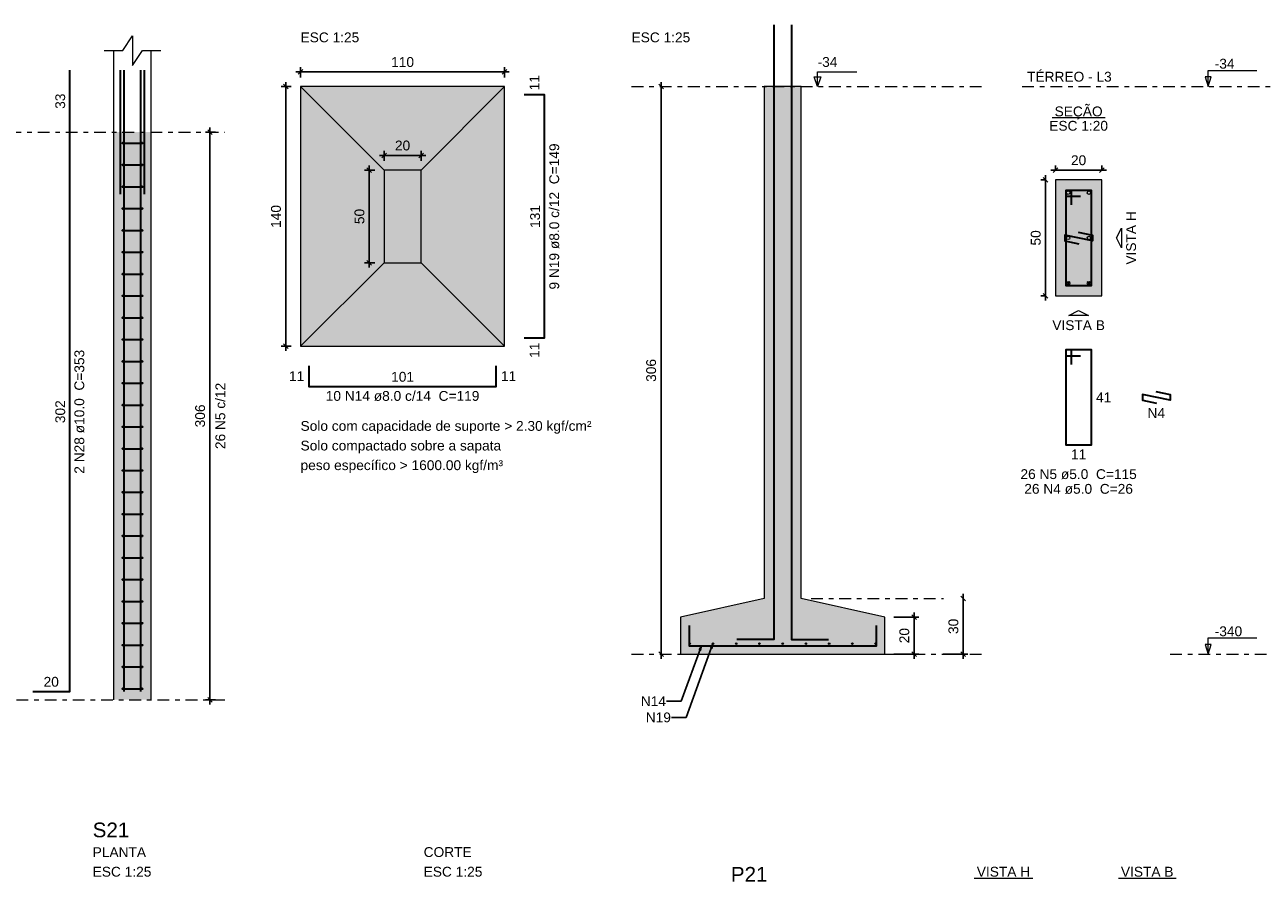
# Model space of a CAD drawing. Header units: millimetres. Extents: x 0 to 119, y 0 to 84.
# Tile 4 of 14: x 35 to 62, y 24 to 43. Entities that reach past the tile are written whole.
import ezdxf

# ---------------------------------------------------------------- set-up
doc = ezdxf.new("R2010")
doc.units = ezdxf.units.MM
doc.header["$MEASUREMENT"] = 0
doc.linetypes.add('DASHDOT', pattern=[2.54, 1.27, -0.635, 0, -0.635])
doc.linetypes.add('NULL', pattern=[0])
doc.layers.get('0').update_dxf_attribs({"lineweight": 18})
for name, color, linetype, lineweight in [('Descrição da armadura', 7, 'Continuous', 0), ('DT-Armadura', 2, 'Continuous', 30), ('DT-Barras na forma', 2, 'Continuous', 30), ('DT-Barras no corte', 5, 'Continuous', 5), ('DT-Barras rebatidas', 2, 'Continuous', 30), ('DT-Cotas', 9, 'Continuous', 5), ('DT-Estribos na forma', 2, 'Continuous', 30), ('DT-Forma', 5, 'Continuous', 5), ('DT-Hachura sapatas em corte', 43, 'Continuous', 5), ('DT-Hachura sapatas em planta', 43, 'Continuous', 5), ('DT-Hachura seção pilares', 254, 'Continuous', 5), ('DT-Hachura vista pilares', 254, 'Continuous', 5), ('DT-Pontilhado', 9, 'DASHDOT', 5), ('DT-Textos', 7, 'Continuous', 5), ('DT-Título', 3, 'Continuous', 20), ('Textos armaduras', 7, 'Continuous', 0)]:
    doc.layers.add(name, color=color, linetype=linetype, lineweight=lineweight)
doc.styles.add('Arial', font='txt')
doc.dimstyles.get("Standard").update_dxf_attribs({"dimtxt": 0.18, "dimasz": 0.18, "dimexe": 0.18, "dimexo": 0.0625, "dimgap": 0.09, "dimtad": 0, "dimtih": 1, "dimtoh": 1, "dimdec": 4, "dimzin": 0, "dimdsep": 46, "dimtxsty": 'Standard', "dimcen": 0.09, "dimadec": 0, "dimazin": 0, "dimtfac": 1, "dimtdec": 4, "dimtofl": 0, "dimtmove": 0, "dimatfit": 3, "dimfxl": 1, "dimtolj": 1, "dimtzin": 0, "dimarcsym": 0})
doc.dimstyles.new('UM_20.000000', dxfattribs={"dimtxt": 0.18, "dimasz": 0.1, "dimexe": 0.1, "dimexo": 0.2, "dimgap": 0, "dimtad": 1, "dimtih": 1, "dimtoh": 1, "dimdec": 1, "dimlfac": 20, "dimzin": 0, "dimdsep": 46, "dimtxsty": 'Standard', "dimcen": 0.09, "dimdle": 0.1, "dimadec": 1, "dimazin": 2, "dimtfac": 1, "dimtdec": 4, "dimtofl": 0, "dimtmove": 0, "dimatfit": 3, "dimfxl": 1, "dimtolj": 1, "dimarcsym": 0})
doc.dimstyles.new('UM_25.000000', dxfattribs={"dimtxt": 0.18, "dimasz": 0.1, "dimexe": 0.1, "dimexo": 0.2, "dimgap": 0, "dimtad": 1, "dimtih": 1, "dimtoh": 1, "dimdec": 1, "dimlfac": 25, "dimzin": 0, "dimdsep": 46, "dimtxsty": 'Standard', "dimcen": 0.09, "dimdle": 0.1, "dimadec": 1, "dimazin": 2, "dimtfac": 1, "dimtdec": 4, "dimtofl": 0, "dimtmove": 0, "dimatfit": 3, "dimfxl": 1, "dimtolj": 1, "dimarcsym": 0})

# ---------------------------------------------------------------- blocks, each defined once
blk = doc.blocks.new('_Oblique')
at = {"color": 0, "linetype": 'ByBlock', "lineweight": -2}
blk.add_line((-0.5, -0.5), (0.5, 0.5), dxfattribs=at)
blk = doc.blocks.new('*D71')
at = {"layer": 'Defpoints', "color": 0}
for p in [(39.440455, 40.274694), (39.758155, 40.274694), (39.758155, 28.034694)]:
    blk.add_point(p, dxfattribs=at)
at = {"layer": 'DT-Cotas', "color": 0, "lineweight": -2}
for p, q in [((39.440455, 27.934694), (39.440455, 40.374694)), ((39.558155, 40.274694), (39.340455, 40.274694)), ((39.558155, 28.034694), (39.340455, 28.034694))]:
    blk.add_line(p, q, dxfattribs=at)
at = {"layer": 'DT-Cotas', "color": 0, "lineweight": -2, "xscale": 0.1, "yscale": 0.1, "zscale": 0.1}
for p, rotation in [((39.440455, 40.274694), 90), ((39.440455, 28.034694), 270)]:
    blk.add_blockref('_Oblique', p, dxfattribs=dict(at, rotation=rotation))
at = {"layer": 'DT-Cotas', "color": 7, "insert": (39.228655, 34.154694), "char_height": 0.2118, "attachment_point": 5, "rotation": 90, "style": 'Arial'}
blk.add_mtext('\\A1;306', dxfattribs=at)
blk = doc.blocks.new('*D72')
at = {"layer": 'Defpoints', "color": 0}
for p in [(39.440455, 40.274694), (39.758155, 40.274694), (39.758155, 28.034694)]:
    blk.add_point(p, dxfattribs=at)
at = {"layer": 'DT-Cotas', "color": 0, "lineweight": -2}
for p, q in [((39.440455, 27.934694), (39.440455, 40.374694)), ((39.558155, 40.274694), (39.340455, 40.274694)), ((39.558155, 28.034694), (39.340455, 28.034694))]:
    blk.add_line(p, q, dxfattribs=at)
at = {"layer": 'DT-Cotas', "color": 0, "lineweight": -2, "xscale": 0.1, "yscale": 0.1, "zscale": 0.1}
for p, rotation in [((39.440455, 40.274694), 90), ((39.440455, 28.034694), 270)]:
    blk.add_blockref('_Oblique', p, dxfattribs=dict(at, rotation=rotation))
blk = doc.blocks.new('*D80')
at = {"layer": 'Defpoints', "color": 0}
for p in [(57.67181, 39.243894), (57.46001, 36.743894), (57.67181, 36.743894)]:
    blk.add_point(p, dxfattribs=at)
at = {"layer": 'DT-Cotas', "color": 0, "lineweight": -2}
for p, q in [((57.46001, 39.343894), (57.46001, 36.643894)), ((57.47181, 39.243894), (57.36001, 39.243894)), ((57.47181, 36.743894), (57.36001, 36.743894))]:
    blk.add_line(p, q, dxfattribs=at)
at = {"layer": 'DT-Cotas', "color": 0, "lineweight": -2, "xscale": 0.1, "yscale": 0.1, "zscale": 0.1}
for p, rotation in [((57.46001, 39.243894), 90), ((57.46001, 36.743894), 270)]:
    blk.add_blockref('_Oblique', p, dxfattribs=dict(at, rotation=rotation))
at = {"layer": 'DT-Cotas', "color": 7, "insert": (57.24821, 37.993894), "char_height": 0.2118, "attachment_point": 5, "rotation": 90, "style": 'Arial'}
blk.add_mtext('\\A1;50', dxfattribs=at)
blk = doc.blocks.new('*D81')
at = {"layer": 'Defpoints', "color": 0}
for p in [(58.67181, 39.455694), (57.67181, 39.243894), (58.67181, 39.243894)]:
    blk.add_point(p, dxfattribs=at)
at = {"layer": 'DT-Cotas', "color": 0, "lineweight": -2}
for p, q in [((57.67181, 39.443894), (57.67181, 39.555694)), ((58.67181, 39.443894), (58.67181, 39.555694)), ((57.57181, 39.455694), (58.77181, 39.455694))]:
    blk.add_line(p, q, dxfattribs=at)
at = {"layer": 'DT-Cotas', "color": 0, "lineweight": -2, "xscale": 0.1, "yscale": 0.1, "zscale": 0.1, "rotation": 180}
blk.add_blockref('_Oblique', (57.67181, 39.455694), dxfattribs=at)
at = {"layer": 'DT-Cotas', "color": 0, "lineweight": -2, "xscale": 0.1, "yscale": 0.1, "zscale": 0.1}
blk.add_blockref('_Oblique', (58.67181, 39.455694), dxfattribs=at)
at = {"layer": 'DT-Cotas', "color": 7, "insert": (58.17181, 39.667494), "char_height": 0.2118, "attachment_point": 5, "rotation": 0.0057296, "style": 'Arial'}
blk.add_mtext('\\A1;20', dxfattribs=at)
blk = doc.blocks.new('*D84')
at = {"layer": 'Defpoints', "color": 0}
for p in [(41.393555, 41.255994), (41.075855, 35.655994), (41.393555, 35.655994)]:
    blk.add_point(p, dxfattribs=at)
at = {"layer": 'DT-Cotas', "color": 0, "lineweight": -2}
for p, q in [((41.193555, 41.255994), (40.975855, 41.255994)), ((41.075855, 41.355994), (41.075855, 35.555994)), ((41.193555, 35.655994), (40.975855, 35.655994))]:
    blk.add_line(p, q, dxfattribs=at)
at = {"layer": 'DT-Cotas', "color": 0, "lineweight": -2, "xscale": 0.1, "yscale": 0.1, "zscale": 0.1}
for p, rotation in [((41.075855, 41.255994), 90), ((41.075855, 35.655994), 270)]:
    blk.add_blockref('_Oblique', p, dxfattribs=dict(at, rotation=rotation))
at = {"layer": 'DT-Cotas', "color": 7, "insert": (40.864055, 38.455994), "char_height": 0.2118, "attachment_point": 5, "rotation": 90, "style": 'Arial'}
blk.add_mtext('\\A1;140', dxfattribs=at)
blk = doc.blocks.new('*D85')
at = {"layer": 'Defpoints', "color": 0}
for p in [(45.793555, 41.573694), (41.393555, 41.255994), (45.793555, 41.255994)]:
    blk.add_point(p, dxfattribs=at)
at = {"layer": 'DT-Cotas', "color": 0, "lineweight": -2}
for p, q in [((41.393555, 41.455994), (41.393555, 41.673694)), ((45.793555, 41.455994), (45.793555, 41.673694)), ((41.293555, 41.573694), (45.893555, 41.573694))]:
    blk.add_line(p, q, dxfattribs=at)
at = {"layer": 'DT-Cotas', "color": 0, "lineweight": -2, "xscale": 0.1, "yscale": 0.1, "zscale": 0.1, "rotation": 180}
blk.add_blockref('_Oblique', (41.393555, 41.573694), dxfattribs=at)
at = {"layer": 'DT-Cotas', "color": 0, "lineweight": -2, "xscale": 0.1, "yscale": 0.1, "zscale": 0.1}
blk.add_blockref('_Oblique', (45.793555, 41.573694), dxfattribs=at)
at = {"layer": 'DT-Cotas', "color": 7, "insert": (43.593555, 41.785494), "char_height": 0.2118, "attachment_point": 5, "rotation": 0.0057296, "style": 'Arial'}
blk.add_mtext('\\A1;110', dxfattribs=at)
blk = doc.blocks.new('*D86')
at = {"layer": 'Defpoints', "color": 0}
for p in [(43.193555, 39.455994), (42.875855, 37.455994), (43.193555, 37.455994)]:
    blk.add_point(p, dxfattribs=at)
at = {"layer": 'DT-Cotas', "color": 0, "lineweight": -2}
for p, q in [((42.875855, 39.555994), (42.875855, 37.355994)), ((42.993555, 39.455994), (42.775855, 39.455994)), ((42.993555, 37.455994), (42.775855, 37.455994))]:
    blk.add_line(p, q, dxfattribs=at)
at = {"layer": 'DT-Cotas', "color": 0, "lineweight": -2, "xscale": 0.1, "yscale": 0.1, "zscale": 0.1}
for p, rotation in [((42.875855, 39.455994), 90), ((42.875855, 37.455994), 270)]:
    blk.add_blockref('_Oblique', p, dxfattribs=dict(at, rotation=rotation))
at = {"layer": 'DT-Cotas', "color": 7, "insert": (42.664055, 38.455994), "char_height": 0.2118, "attachment_point": 5, "rotation": 90, "style": 'Arial'}
blk.add_mtext('\\A1;50', dxfattribs=at)
blk = doc.blocks.new('*D87')
at = {"layer": 'Defpoints', "color": 0}
for p in [(43.993555, 39.773694), (43.193555, 39.455994), (43.993555, 39.455994)]:
    blk.add_point(p, dxfattribs=at)
at = {"layer": 'DT-Cotas', "color": 0, "lineweight": -2}
for p, q in [((43.193555, 39.655994), (43.193555, 39.873694)), ((43.993555, 39.655994), (43.993555, 39.873694)), ((43.093555, 39.773694), (44.093555, 39.773694))]:
    blk.add_line(p, q, dxfattribs=at)
at = {"layer": 'DT-Cotas', "color": 0, "lineweight": -2, "xscale": 0.1, "yscale": 0.1, "zscale": 0.1, "rotation": 180}
blk.add_blockref('_Oblique', (43.193555, 39.773694), dxfattribs=at)
at = {"layer": 'DT-Cotas', "color": 0, "lineweight": -2, "xscale": 0.1, "yscale": 0.1, "zscale": 0.1}
blk.add_blockref('_Oblique', (43.993555, 39.773694), dxfattribs=at)
at = {"layer": 'DT-Cotas', "color": 7, "insert": (43.593555, 39.985494), "char_height": 0.2118, "attachment_point": 5, "rotation": 0.0057296, "style": 'Arial'}
blk.add_mtext('\\A1;20', dxfattribs=at)
blk = doc.blocks.new('*D88')
at = {"layer": 'Defpoints', "color": 0}
for p in [(49.166835, 41.255994), (49.166835, 29.015994), (49.166835, 29.015994)]:
    blk.add_point(p, dxfattribs=at)
at = {"layer": 'DT-Cotas', "color": 0, "lineweight": -2}
blk.add_line((49.166835, 41.355994), (49.166835, 28.915994), dxfattribs=at)
at = {"layer": 'DT-Cotas', "color": 0, "lineweight": -2, "xscale": 0.1, "yscale": 0.1, "zscale": 0.1}
for p, rotation in [((49.166835, 41.255994), 90), ((49.166835, 29.015994), 270)]:
    blk.add_blockref('_Oblique', p, dxfattribs=dict(at, rotation=rotation))
at = {"layer": 'DT-Cotas', "color": 7, "insert": (48.955035, 35.135994), "char_height": 0.2118, "attachment_point": 5, "rotation": 90, "style": 'Arial'}
blk.add_mtext('\\A1;306', dxfattribs=at)
blk = doc.blocks.new('*D89')
at = {"layer": 'Defpoints', "color": 0}
for p in [(53.990435, 29.815994), (53.990435, 29.015994), (54.625835, 29.015994)]:
    blk.add_point(p, dxfattribs=at)
at = {"layer": 'DT-Cotas', "color": 0, "lineweight": -2}
for p, q in [((54.625835, 29.915994), (54.625835, 28.915994)), ((54.190435, 29.815994), (54.725835, 29.815994)), ((54.190435, 29.015994), (54.725835, 29.015994))]:
    blk.add_line(p, q, dxfattribs=at)
at = {"layer": 'DT-Cotas', "color": 0, "lineweight": -2, "xscale": 0.1, "yscale": 0.1, "zscale": 0.1}
for p, rotation in [((54.625835, 29.815994), 90), ((54.625835, 29.015994), 270)]:
    blk.add_blockref('_Oblique', p, dxfattribs=dict(at, rotation=rotation))
at = {"layer": 'DT-Cotas', "color": 7, "insert": (54.414035, 29.415994), "char_height": 0.2118, "attachment_point": 5, "rotation": 90, "style": 'Arial'}
blk.add_mtext('\\A1;20', dxfattribs=at)
blk = doc.blocks.new('*D90')
at = {"layer": 'Defpoints', "color": 0}
for p in [(55.684835, 30.215994), (55.049435, 29.015994), (55.684835, 29.015994)]:
    blk.add_point(p, dxfattribs=at)
at = {"layer": 'DT-Cotas', "color": 0, "lineweight": -2}
for p, q in [((55.684835, 30.315994), (55.684835, 28.915994)), ((55.249435, 29.015994), (55.784835, 29.015994))]:
    blk.add_line(p, q, dxfattribs=at)
at = {"layer": 'DT-Cotas', "color": 0, "lineweight": -2, "xscale": 0.1, "yscale": 0.1, "zscale": 0.1}
for p, rotation in [((55.684835, 30.215994), 89.99999999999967), ((55.684835, 29.015994), 269.9999999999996)]:
    blk.add_blockref('_Oblique', p, dxfattribs=dict(at, rotation=rotation))
at = {"layer": 'DT-Cotas', "color": 7, "insert": (55.473035, 29.615994), "char_height": 0.2118, "attachment_point": 5, "rotation": 90, "style": 'Arial'}
blk.add_mtext('\\A1;30', dxfattribs=at)

msp = doc.modelspace()

# ---------------------------------------------------------------- hatches: boundary and pattern name
at = {"layer": 'DT-Hachura sapatas em corte', "linetype": 'Continuous'}
msp.add_hatch(color=43, dxfattribs=at).paths.add_polyline_path([(51.3904, 30.216), (51.3904, 30.216), (49.5904, 29.816), (49.5904, 29.016), (53.9904, 29.016), (53.9904, 29.816), (52.1904, 30.216), (52.1904, 30.216), (52.1904, 41.256), (51.3904, 41.256), (51.3904, 30.216)])
at = {"layer": 'DT-Hachura sapatas em planta', "linetype": 'Continuous'}
msp.add_hatch(color=43, dxfattribs=at).paths.add_polyline_path([(41.3936, 35.656), (45.7936, 35.656), (45.7936, 41.256), (41.3936, 41.256), (41.3936, 35.656)])
at = {"layer": 'DT-Hachura seção pilares', "linetype": 'Continuous'}
msp.add_hatch(color=254, dxfattribs=at).paths.add_polyline_path([(57.6718, 36.7439), (57.6718, 36.7439), (58.6718, 36.7439), (58.6718, 39.2439), (57.6718, 39.2439), (57.6718, 36.7439)])
at = {"layer": 'DT-Hachura vista pilares', "linetype": 'Continuous'}
msp.add_hatch(color=254, dxfattribs=at).paths.add_polyline_path([(37.3697, 28.0347), (37.3697, 40.2747), (38.1697, 40.2747), (38.1697, 28.0347), (37.3697, 28.0347)])

# ---------------------------------------------------------------- linework, layer by layer
at = {"layer": 'DT-Armadura'}
for points in [[(51.6004, 42.5903), (51.6004, 29.331), (50.8004, 29.331)], [(51.9804, 42.5903), (51.9804, 29.331), (52.7804, 29.331)], [(46.2172, 35.836), (46.6572, 35.836), (46.6572, 41.076), (46.2172, 41.076)], [(41.5736, 35.2324), (41.5736, 34.7924), (45.6136, 34.7924), (45.6136, 35.2324)], [(49.7704, 29.636), (49.7704, 29.196), (53.8104, 29.196), (53.8104, 29.636)]]:
    msp.add_lwpolyline(points, dxfattribs=at)
at = {"layer": 'DT-Barras na forma'}
for points in [[(37.5097, 38.9404), (37.5097, 41.609)], [(37.5897, 28.2147), (37.5897, 40.2747), (37.5897, 41.609)], [(37.9497, 28.2147), (37.9497, 40.2747), (37.9497, 41.609)], [(38.0297, 38.9404), (38.0297, 41.609)], [(37.5897, 28.2147), (37.5897, 40.0787)], [(37.9497, 28.2147), (37.9497, 40.0787)], [(58.0218, 38.7064), (58.0218, 39.0189), (57.8968, 39.0189), (57.8968, 36.9689), (58.4468, 36.9689), (58.4468, 39.0189), (57.8968, 39.0189), (57.8968, 38.8939), (58.2093, 38.8939)], [(58.1659, 38.1201), (58.4718, 38.0564), (58.4718, 37.9314), (57.8718, 38.0564), (57.8718, 37.9314), (58.1777, 37.8677)]]:
    msp.add_lwpolyline(points, dxfattribs=at)
at = {"layer": 'DT-Barras no corte'}
for p, q in [((57.9093, 36.9814), (57.9843, 37.0564)), ((57.9093, 37.0564), (57.9843, 36.9814)), ((58.3593, 36.9814), (58.4343, 37.0564)), ((58.3593, 37.0564), (58.4343, 36.9814))]:
    msp.add_line(p, q, dxfattribs=at)
for centre, radius in [((57.9468, 38.9689), 0.0375), ((58.3968, 38.9689), 0.0375), ((57.9468, 37.9939), 0.0375), ((58.3968, 37.9939), 0.0375), ((57.9468, 37.0189), 0.0375), ((58.3968, 37.0189), 0.0375), ((49.7864, 29.244), 0.016), ((50.2874, 29.244), 0.016), ((50.7884, 29.244), 0.016), ((51.2894, 29.244), 0.016), ((51.7904, 29.244), 0.016), ((52.2914, 29.244), 0.016), ((52.7924, 29.244), 0.016), ((53.2934, 29.244), 0.016), ((53.7944, 29.244), 0.016)]:
    msp.add_circle(centre, radius, dxfattribs=at)
at = {"layer": 'DT-Barras rebatidas'}
for points in [[(35.6166, 28.2147), (36.4166, 28.2147), (36.4166, 40.2747), (36.4166, 41.609)], [(58.0218, 35.2665), (58.0218, 35.579), (57.8968, 35.579), (57.8968, 33.529), (58.4468, 33.529), (58.4468, 35.579), (57.8968, 35.579), (57.8968, 35.454), (58.2093, 35.454)], [(59.8409, 34.6802), (60.1468, 34.6165), (60.1468, 34.4915), (59.5468, 34.6165), (59.5468, 34.4915), (59.8528, 34.4278)]]:
    msp.add_lwpolyline(points, dxfattribs=at)
at = {"layer": 'DT-Estribos na forma'}
for p, q in [((37.5597, 40.0393), (37.9797, 40.0393)), ((37.5597, 39.5685), (37.9797, 39.5685)), ((37.5597, 39.0978), (37.9797, 39.0978)), ((37.5597, 38.627), (37.9797, 38.627)), ((37.5597, 38.1562), (37.9797, 38.1562)), ((37.5597, 37.6855), (37.9797, 37.6855)), ((37.5597, 37.2147), (37.9797, 37.2147)), ((37.5597, 36.7439), (37.9797, 36.7439)), ((37.5597, 36.2732), (37.9797, 36.2732)), ((37.5597, 35.8024), (37.9797, 35.8024)), ((37.5597, 35.3316), (37.9797, 35.3316)), ((37.5597, 34.8608), (37.9797, 34.8608)), ((37.5597, 34.3901), (37.9797, 34.3901)), ((37.5597, 33.9193), (37.9797, 33.9193)), ((37.5597, 33.4485), (37.9797, 33.4485)), ((37.5597, 32.9778), (37.9797, 32.9778)), ((37.5597, 32.507), (37.9797, 32.507)), ((37.5597, 32.0362), (37.9797, 32.0362)), ((37.5597, 31.5655), (37.9797, 31.5655)), ((37.5597, 31.0947), (37.9797, 31.0947)), ((37.5597, 30.6239), (37.9797, 30.6239)), ((37.5597, 30.1532), (37.9797, 30.1532)), ((37.5597, 29.6824), (37.9797, 29.6824)), ((37.5597, 29.2116), (37.9797, 29.2116)), ((37.5597, 28.7408), (37.9797, 28.7408)), ((37.5597, 28.2701), (37.9797, 28.2701))]:
    msp.add_line(p, q, dxfattribs=at)
for centre in [(37.5597, 40.0393), (37.9797, 40.0393), (37.5597, 39.5685), (37.9797, 39.5685), (37.5597, 39.0978), (37.9797, 39.0978), (37.5597, 38.627), (37.9797, 38.627), (37.5597, 38.1562), (37.9797, 38.1562), (37.5597, 37.6855), (37.9797, 37.6855), (37.5597, 37.2147), (37.9797, 37.2147), (37.5597, 36.7439), (37.9797, 36.7439), (37.5597, 36.2732), (37.9797, 36.2732), (37.5597, 35.8024), (37.9797, 35.8024), (37.5597, 35.3316), (37.9797, 35.3316), (37.5597, 34.8608), (37.9797, 34.8608), (37.5597, 34.3901), (37.9797, 34.3901), (37.5597, 33.9193), (37.9797, 33.9193), (37.5597, 33.4485), (37.9797, 33.4485), (37.5597, 32.9778), (37.9797, 32.9778), (37.5597, 32.507), (37.9797, 32.507), (37.5597, 32.0362), (37.9797, 32.0362), (37.5597, 31.5655), (37.9797, 31.5655), (37.5597, 31.0947), (37.9797, 31.0947), (37.5597, 30.6239), (37.9797, 30.6239), (37.5597, 30.1532), (37.9797, 30.1532), (37.5597, 29.6824), (37.9797, 29.6824), (37.5597, 29.2116), (37.9797, 29.2116), (37.5597, 28.7408), (37.9797, 28.7408), (37.5597, 28.2701), (37.9797, 28.2701)]:
    msp.add_circle(centre, 0.01, dxfattribs=at)
at = {"layer": 'DT-Forma'}
for p, q in [((37.3697, 40.2747), (37.3697, 42.0326)), ((38.1697, 40.2747), (38.1697, 42.0326)), ((41.3936, 41.256), (43.1936, 39.456)), ((45.7936, 41.256), (43.9936, 39.456)), ((37.3697, 28.0347), (37.3697, 40.2747)), ((38.1697, 28.0347), (38.1697, 40.2747)), ((41.3936, 35.656), (43.1936, 37.456)), ((41.3936, 35.656), (43.1936, 37.456)), ((45.7936, 35.656), (43.9936, 37.456))]:
    msp.add_line(p, q, dxfattribs=at)
msp.add_lwpolyline([(37.1579, 42.0326), (37.5579, 42.0326), (37.7697, 42.3503), (37.7697, 41.7149), (37.9815, 42.0326), (38.3815, 42.0326)], dxfattribs=at)
for points in [[(41.3936, 35.656), (45.7936, 35.656), (45.7936, 41.256), (41.3936, 41.256), (41.3936, 35.656)], [(51.3904, 30.216), (51.3904, 30.216), (49.5904, 29.816), (49.5904, 29.016), (53.9904, 29.016), (53.9904, 29.816), (52.1904, 30.216), (52.1904, 30.216), (52.1904, 41.256), (51.3904, 41.256), (51.3904, 30.216)], [(43.1936, 37.456), (43.9936, 37.456), (43.9936, 39.456), (43.1936, 39.456), (43.1936, 37.456)], [(57.6718, 36.7439), (58.6718, 36.7439), (58.6718, 39.2439), (57.6718, 39.2439), (57.6718, 36.7439)]]:
    msp.add_lwpolyline(points, close=True, dxfattribs=at)
at = {"layer": 'DT-Pontilhado', "ltscale": 0.2}
for p, q in [((48.5314, 41.256), (56.1084, 41.256)), ((56.9556, 41.256), (71.0764, 41.256)), ((24.7802, 40.2747), (39.7582, 40.2747)), ((52.4022, 30.216), (55.2612, 30.216)), ((48.5314, 29.016), (56.1084, 29.016)), ((60.1468, 29.016), (71.0764, 29.016)), ((27.9714, 28.0347), (39.7582, 28.0347))]:
    msp.add_line(p, q, dxfattribs=at)
at = {"layer": 'DT-Textos'}
for p, q in [((57.5996, 40.5888), (58.744, 40.5888)), ((55.922, 24.1846), (57.1817, 24.1846)), ((59.0299, 24.1846), (60.2733, 24.1846))]:
    msp.add_line(p, q, dxfattribs=at)
for points in [[(52.614, 41.4678), (52.5434, 41.256), (52.4728, 41.4678), (52.614, 41.4678)], [(59.0954, 37.9939), (59.0954, 37.7821), (58.9895, 37.9939), (59.0954, 38.2057), (59.0954, 37.9939)], [(58.1718, 36.3203), (57.96, 36.3203), (58.1718, 36.4262), (58.3836, 36.3203), (58.1718, 36.3203)]]:
    msp.add_lwpolyline(points, close=True, dxfattribs=at)
for points in [[(52.5434, 41.256), (52.5434, 41.5737), (53.3906, 41.5737)], [(60.9668, 41.256), (61.0304, 41.4678), (60.9033, 41.4678), (60.9668, 41.256), (60.9668, 41.606), (62.0168, 41.606)], [(60.9668, 29.016), (61.0304, 29.2278), (60.9033, 29.2278), (60.9668, 29.016), (60.9668, 29.366), (62.0168, 29.366)]]:
    msp.add_lwpolyline(points, dxfattribs=at)

# ---------------------------------------------------------------- texts
at = {"layer": 'Descrição da armadura', "linetype": 'NULL', "char_height": 0.2118, "attachment_point": 8, "rotation": 90.00021, "line_spacing_factor": 0.9, "style": 'Arial'}
for s, insert, width in [('9 N19 ø8.0 c/12  C=149', (46.9753, 38.4556), 6.174395), ('2 N28 ø10.0  C=353', (36.7341, 34.2446), 5.239541), ('26 N5 c/12', (39.7721, 34.1547), 2.845127)]:
    msp.add_mtext(s, dxfattribs=dict(at, insert=insert, width=width))
at = {"layer": 'Descrição da armadura', "linetype": 'NULL', "char_height": 0.2118, "line_spacing_factor": 0.9, "style": 'Arial'}
for s, insert, width, attachment_point in [('10 N14 ø8.0 c/14  C=119', (43.5932, 34.4745), 6.496963, 8), ('N4', (59.8472, 34.1105), 0.741426, 8), ('26 N5 ø5.0  C=115', (58.1722, 32.7875), 4.916973, 8), ('26 N4 ø5.0  C=26', (58.1722, 32.4705), 4.634404, 8), ('N14', (49.2746, 28.0018), 1.103994, 6), ('N19', (49.3802, 27.6518), 1.103994, 6)]:
    msp.add_mtext(s, dxfattribs=dict(at, insert=insert, width=width, attachment_point=attachment_point))
at = {"layer": 'DT-Textos', "linetype": 'NULL', "char_height": 0.2118, "line_spacing_factor": 0.798, "style": 'Arial'}
for s, insert, width, attachment_point in [('ESC 1:25', (41.3932, 42.2095), 2.482559, 7), ('ESC 1:25', (48.5312, 42.2095), 2.482559, 7), ('-34', (52.5432, 41.6795), 0.838281, 7), ('TÉRREO - L3', (57.0612, 41.3615), 3.577422, 7), ('-34', (61.1072, 41.6415), 0.838281, 7), ('SEÇÃO', (58.1722, 40.5506), 2.030566, 8), ('ESC 1:20', (58.1722, 40.3025), 2.482559, 8), ('VISTA B', (58.1722, 36.0025), 2.223994, 8), ('Solo com capacidade de suporte > 2.30 kgf/cm²', (41.3932, 33.7696), 12.299795, 7), ('Solo compactado sobre a sapata', (41.3932, 33.3456), 8.479951, 7), ('peso específico > 1600.00 kgf/m³', (41.3932, 32.9226), 8.560098, 7), ('-340', (61.1072, 29.4015), 1.16085, 7), ('PLANTA', (36.9105, 24.6402), 2.256279, 7), ('CORTE', (44.0485, 24.6402), 2.03, 7), ('ESC 1:25', (36.9105, 24.2162), 2.482559, 7), ('ESC 1:25', (44.0485, 24.2162), 2.482559, 7), ('VISTA H', (56.5515, 24.2162), 2.255996, 8), ('VISTA B', (59.6515, 24.2162), 2.223994, 8)]:
    msp.add_mtext(s, dxfattribs=dict(at, insert=insert, width=width, attachment_point=attachment_point))
at = {"layer": 'DT-Textos', "linetype": 'NULL', "insert": (59.4133, 37.9936), "char_height": 0.2118, "width": 2.255996, "attachment_point": 8, "rotation": 90.00021, "line_spacing_factor": 0.798, "style": 'Arial'}
msp.add_mtext('VISTA H', dxfattribs=at)
at = {"layer": 'DT-Título', "linetype": 'NULL', "char_height": 0.3177, "width": 1.565781, "attachment_point": 7, "line_spacing_factor": 0.798, "style": 'Arial'}
for s, insert in [('S21', (36.9105, 25.0631)), ('P21', (50.6725, 24.1101))]:
    msp.add_mtext(s, dxfattribs=dict(at, insert=insert))
at = {"layer": 'Textos armaduras', "linetype": 'NULL', "char_height": 0.2118, "rotation": 90.00021, "line_spacing_factor": 0.9, "style": 'Arial'}
for s, insert, width, attachment_point in [('11', (46.5431, 41.176), 1.045137, 7), ('33', (36.3193, 40.9418), 1.045137, 8), ('131', (46.5599, 38.456), 1.367705, 8), ('11', (46.3313, 35.736), 1.045137, 3), ('302', (36.3193, 34.2447), 1.367705, 8)]:
    msp.add_mtext(s, dxfattribs=dict(at, insert=insert, width=width, attachment_point=attachment_point))
at = {"layer": 'Textos armaduras', "linetype": 'NULL', "char_height": 0.2118, "line_spacing_factor": 0.9, "style": 'Arial'}
for s, insert, width, attachment_point in [('11', (41.4736, 34.9065), 1.045137, 9), ('101', (43.5936, 34.8897), 1.367705, 8), ('11', (45.7136, 35.1183), 1.045137, 1), ('41', (58.5468, 34.6599), 1.045137, 1), ('11', (58.1718, 33.4317), 1.045137, 2), ('20', (36.0166, 28.312), 1.045137, 8)]:
    msp.add_mtext(s, dxfattribs=dict(at, insert=insert, width=width, attachment_point=attachment_point))

# ---------------------------------------------------------------- dimensions: what is measured, and where the dimension line sits
at = {"layer": 'DT-Cotas'}
for base, p1, p2, dimstyle, override, picture, middle in [((45.7936, 41.5737), (41.3936, 41.256), (45.7936, 41.256), 'UM_25.000000', {"dimtxt": 0.2118, "dimasz": 0.1, "dimexe": 0.1, "dimexo": 0.2, "dimtad": 1, "dimtih": 0, "dimtoh": 0, "dimdec": 1, "dimlfac": 25, "dimzin": 8, "dimtxsty": 'Arial', "dimblk": 'Oblique', "dimblk1": 'Oblique', "dimblk2": 'Oblique', "dimsah": 1, "dimdle": 0.1, "dimse1": 0, "dimse2": 0, "dimclrt": 7, "dimadec": 1, "dimazin": 3, "dimtmove": 2, "dimldrblk": 'Oblique'}, '*D85', (43.5936, 41.7855)), ((43.9936, 39.7737), (43.1936, 39.456), (43.9936, 39.456), 'UM_25.000000', {"dimtxt": 0.2118, "dimasz": 0.1, "dimexe": 0.1, "dimexo": 0.2, "dimtad": 1, "dimtih": 0, "dimtoh": 0, "dimdec": 1, "dimlfac": 25, "dimzin": 8, "dimtxsty": 'Arial', "dimblk": 'Oblique', "dimblk1": 'Oblique', "dimblk2": 'Oblique', "dimsah": 1, "dimdle": 0.1, "dimse1": 0, "dimse2": 0, "dimclrt": 7, "dimadec": 1, "dimazin": 3, "dimtmove": 2, "dimldrblk": 'Oblique'}, '*D87', (43.5936, 39.9855)), ((58.6718, 39.4557), (57.6718, 39.2439), (58.6718, 39.2439), 'UM_20.000000', {"dimtxt": 0.2118, "dimasz": 0.1, "dimexe": 0.1, "dimexo": 0.2, "dimtad": 1, "dimtih": 0, "dimtoh": 0, "dimdec": 1, "dimlfac": 20, "dimzin": 8, "dimtxsty": 'Arial', "dimblk": 'Oblique', "dimblk1": 'Oblique', "dimblk2": 'Oblique', "dimsah": 1, "dimdle": 0.1, "dimse1": 0, "dimse2": 0, "dimclrt": 7, "dimadec": 1, "dimazin": 3, "dimtmove": 2, "dimldrblk": 'Oblique'}, '*D81', (58.1718, 39.6675))]:
    dim = msp.add_linear_dim(base=base, p1=p1, p2=p2, dimstyle=dimstyle, override=override, dxfattribs=at)
    dim.commit()
    dim.dimension.update_dxf_attribs({"geometry": picture, "text_midpoint": middle, "dimtype": 160, "text_rotation": 0.00573})
for base, p1, p2, dimstyle, override, picture, middle in [((41.0759, 35.656), (41.3936, 41.256), (41.3936, 35.656), 'UM_25.000000', {"dimtxt": 0.2118, "dimasz": 0.1, "dimexe": 0.1, "dimexo": 0.2, "dimtad": 1, "dimtih": 0, "dimtoh": 0, "dimdec": 1, "dimlfac": 25, "dimzin": 8, "dimtxsty": 'Arial', "dimblk": 'Oblique', "dimblk1": 'Oblique', "dimblk2": 'Oblique', "dimsah": 1, "dimdle": 0.1, "dimse1": 0, "dimse2": 0, "dimclrt": 7, "dimadec": 1, "dimazin": 3, "dimtmove": 2, "dimldrblk": 'Oblique'}, '*D84', (40.8641, 38.456)), ((49.1668, 29.016), (49.1668, 41.256), (49.1668, 29.016), 'UM_25.000000', {"dimtxt": 0.2118, "dimasz": 0.1, "dimexe": 0.1, "dimexo": 0.2, "dimtad": 1, "dimtih": 0, "dimtoh": 0, "dimdec": 1, "dimlfac": 25, "dimzin": 8, "dimtxsty": 'Arial', "dimblk": 'Oblique', "dimblk1": 'Oblique', "dimblk2": 'Oblique', "dimsah": 1, "dimdle": 0.1, "dimse1": 1, "dimse2": 1, "dimclrt": 7, "dimadec": 1, "dimazin": 3, "dimtmove": 2, "dimldrblk": 'Oblique'}, '*D88', (48.955, 35.136)), ((39.4405, 40.2747), (39.7582, 28.0347), (39.7582, 40.2747), 'UM_25.000000', {"dimtxt": 0.2118, "dimasz": 0.1, "dimexe": 0.1, "dimexo": 0.2, "dimtad": 1, "dimtih": 0, "dimtoh": 0, "dimdec": 1, "dimlfac": 25, "dimzin": 8, "dimtxsty": 'Arial', "dimblk": 'Oblique', "dimblk1": 'Oblique', "dimblk2": 'Oblique', "dimsah": 1, "dimdle": 0.1, "dimse1": 0, "dimse2": 0, "dimclrt": 7, "dimadec": 1, "dimazin": 3, "dimtmove": 2, "dimldrblk": 'Oblique'}, '*D71', (39.2287, 34.1547)), ((42.8759, 37.456), (43.1936, 39.456), (43.1936, 37.456), 'UM_25.000000', {"dimtxt": 0.2118, "dimasz": 0.1, "dimexe": 0.1, "dimexo": 0.2, "dimtad": 1, "dimtih": 0, "dimtoh": 0, "dimdec": 1, "dimlfac": 25, "dimzin": 8, "dimtxsty": 'Arial', "dimblk": 'Oblique', "dimblk1": 'Oblique', "dimblk2": 'Oblique', "dimsah": 1, "dimdle": 0.1, "dimse1": 0, "dimse2": 0, "dimclrt": 7, "dimadec": 1, "dimazin": 3, "dimtmove": 2, "dimldrblk": 'Oblique'}, '*D86', (42.6641, 38.456)), ((57.46, 36.7439), (57.6718, 39.2439), (57.6718, 36.7439), 'UM_20.000000', {"dimtxt": 0.2118, "dimasz": 0.1, "dimexe": 0.1, "dimexo": 0.2, "dimtad": 1, "dimtih": 0, "dimtoh": 0, "dimdec": 1, "dimlfac": 20, "dimzin": 8, "dimtxsty": 'Arial', "dimblk": 'Oblique', "dimblk1": 'Oblique', "dimblk2": 'Oblique', "dimsah": 1, "dimdle": 0.1, "dimse1": 0, "dimse2": 0, "dimclrt": 7, "dimadec": 1, "dimazin": 3, "dimtmove": 2, "dimldrblk": 'Oblique'}, '*D80', (57.2482, 37.9939)), ((55.6848, 29.016), (55.6848, 30.216), (55.0494, 29.016), 'UM_25.000000', {"dimtxt": 0.2118, "dimasz": 0.1, "dimexe": 0.1, "dimexo": 0.2, "dimtad": 1, "dimtih": 0, "dimtoh": 0, "dimdec": 1, "dimlfac": 25, "dimzin": 8, "dimtxsty": 'Arial', "dimblk": 'Oblique', "dimblk1": 'Oblique', "dimblk2": 'Oblique', "dimsah": 1, "dimdle": 0.1, "dimse1": 1, "dimse2": 0, "dimclrt": 7, "dimadec": 1, "dimazin": 3, "dimtmove": 2, "dimldrblk": 'Oblique'}, '*D90', (55.473, 29.616)), ((54.6258, 29.016), (53.9904, 29.816), (53.9904, 29.016), 'UM_25.000000', {"dimtxt": 0.2118, "dimasz": 0.1, "dimexe": 0.1, "dimexo": 0.2, "dimtad": 1, "dimtih": 0, "dimtoh": 0, "dimdec": 1, "dimlfac": 25, "dimzin": 8, "dimtxsty": 'Arial', "dimblk": 'Oblique', "dimblk1": 'Oblique', "dimblk2": 'Oblique', "dimsah": 1, "dimdle": 0.1, "dimse1": 0, "dimse2": 0, "dimclrt": 7, "dimadec": 1, "dimazin": 3, "dimtmove": 2, "dimldrblk": 'Oblique'}, '*D89', (54.414, 29.416))]:
    dim = msp.add_linear_dim(base=base, p1=p1, p2=p2, angle=90, dimstyle=dimstyle, override=override, dxfattribs=at)
    dim.commit()
    dim.dimension.update_dxf_attribs({"geometry": picture, "text_midpoint": middle, "dimtype": 160, "text_rotation": 90})
dim = msp.add_linear_dim(base=(39.4405, 40.2747), p1=(39.7582, 28.0347), p2=(39.7582, 40.2747), angle=90, text=' ', dimstyle='UM_25.000000', override={"dimtxt": 0.2118, "dimasz": 0.1, "dimexe": 0.1, "dimexo": 0.2, "dimtad": 1, "dimtih": 0, "dimtoh": 0, "dimdec": 1, "dimlfac": 25, "dimzin": 8, "dimtxsty": 'Arial', "dimblk": 'Oblique', "dimblk1": 'Oblique', "dimblk2": 'Oblique', "dimsah": 1, "dimdle": 0.1, "dimse1": 0, "dimse2": 0, "dimclrt": 256, "dimadec": 1, "dimazin": 3, "dimtmove": 2, "dimldrblk": 'Oblique'}, dxfattribs=at)
dim.commit()
dim.dimension.update_dxf_attribs({"geometry": '*D72', "text_midpoint": (39.3346, 34.1547), "dimtype": 160, "text_rotation": 90})

# ---------------------------------------------------------------- leaders
for points in [[(50.0369, 29.196), (49.6023, 28.0018), (49.2846, 28.0018)], [(50.2874, 29.244), (49.7079, 27.6518), (49.3902, 27.6518)]]:
    msp.add_leader(points, dimstyle='Standard', override={"dimasz": 0.1, "dimldrblk": 'Closed'}, dxfattribs=at)

doc.saveas('drawing.dxf')
